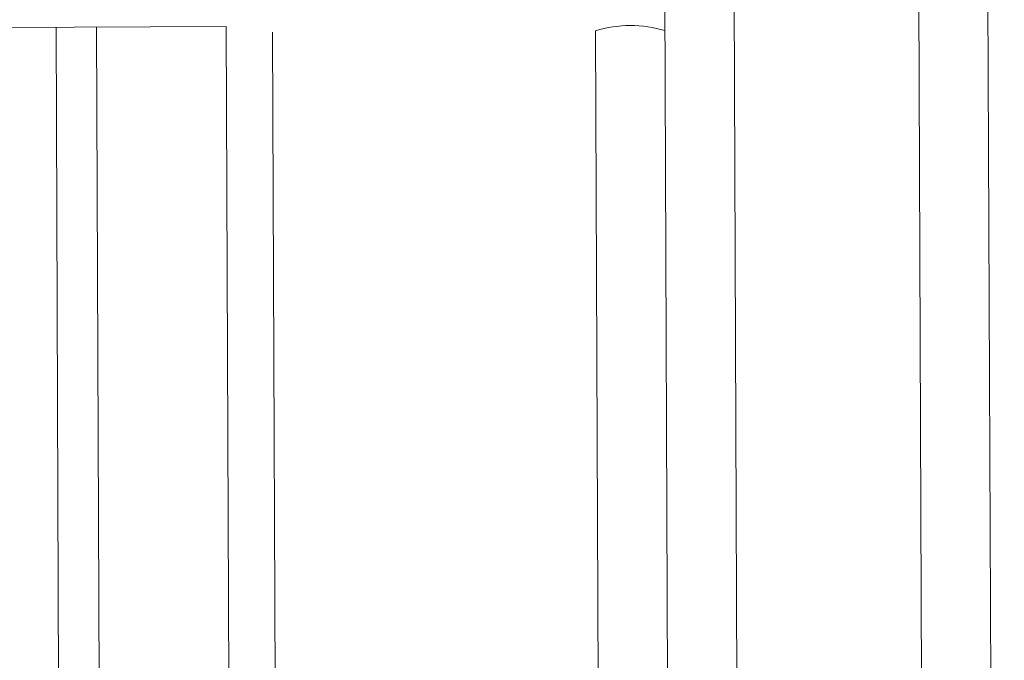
# Model space of a CAD drawing. Header units: millimetres. Extents: x 21148.2 to 21239.2, y 30135 to 30201.8.
# Tile 177 of 189: x 21217.0259 to 21217.1112, y 30173.97 to 30174.0255. Entities that reach past the tile are written whole.
import ezdxf

# ---------------------------------------------------------------- set-up
doc = ezdxf.new("R2010")
doc.units = ezdxf.units.MM
for name, color, linetype, lineweight in [('AR-T1E-20-L1$0$BIAL - T1E - LT - 001 - AR - DWG - 0134 & 138$0$EAST PTB LVL-1-FACADE$0$glass', 7, 'Continuous', 13), ('AR-T1E-20-L1$0$BIAL - T1E - LT - 001 - AR - DWG - 0134 & 138$0$EAST PTB LVL-1-FACADE$0$hatch', 7, 'Continuous', 13), ('AR-T1E-20-L1$0$BIAL - T1E - LT - 001 - AR - DWG - 0134 & 138$0$EAST PTB LVL-1-FACADE$0$SEALANT', 7, 'Continuous', 13), ('AR-T1E-20-L1$0$BIAL - T1E - LT - 001 - AR - DWG - 0134 & 138$0$EAST PTB LVL-1-FACADE$0$STEEL_MULLION', 7, 'Continuous', 13)]:
    doc.layers.add(name, color=color, linetype=linetype, lineweight=lineweight)

msp = doc.modelspace()

# ---------------------------------------------------------------- linework, layer by layer
at = {"layer": 'AR-T1E-20-L1$0$BIAL - T1E - LT - 001 - AR - DWG - 0134 & 138$0$EAST PTB LVL-1-FACADE$0$glass'}
for points in [[(21217.09318600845, 30172.6925771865), (21217.08774493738, 30174.04856622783), (21217.0817449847, 30174.04854215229), (21217.08718605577, 30172.69255311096)], [(21217.11518583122, 30172.69266546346), (21217.10974476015, 30174.0486545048), (21217.10374480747, 30174.04863042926), (21217.10918587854, 30172.69264138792)]]:
    msp.add_lwpolyline(points, dxfattribs=at)
at = {"layer": 'AR-T1E-20-L1$0$BIAL - T1E - LT - 001 - AR - DWG - 0134 & 138$0$EAST PTB LVL-1-FACADE$0$hatch'}
for p, q in [((21217.04383939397, 30174.02488986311), (21216.94184040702, 30174.02448057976)), ((21217.02908970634, 30174.02483067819), (21217.03443648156, 30172.69234144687)), ((21217.0325896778, 30174.02484472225), (21217.03793645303, 30172.69235549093)), ((21217.0491861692, 30172.69240063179), (21217.04383939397, 30174.02488986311))]:
    msp.add_line(p, q, dxfattribs=at)
at = {"layer": 'AR-T1E-20-L1$0$BIAL - T1E - LT - 001 - AR - DWG - 0134 & 138$0$EAST PTB LVL-1-FACADE$0$SEALANT', "ltscale": 1000}
msp.add_arc((21217.07888105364, 30174.01462624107), 0.01034853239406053, 73.3781658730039, 107.0816442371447, dxfattribs=at)
at = {"layer": 'AR-T1E-20-L1$0$BIAL - T1E - LT - 001 - AR - DWG - 0134 & 138$0$EAST PTB LVL-1-FACADE$0$STEEL_MULLION', "ltscale": 1000}
for p, q in [((21217.07584114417, 30174.02451826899), (21217.0811859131, 30172.69252903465)), ((21217.04784156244, 30174.02440591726), (21217.05318633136, 30172.69241668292))]:
    msp.add_line(p, q, dxfattribs=at)

doc.saveas('drawing.dxf')
